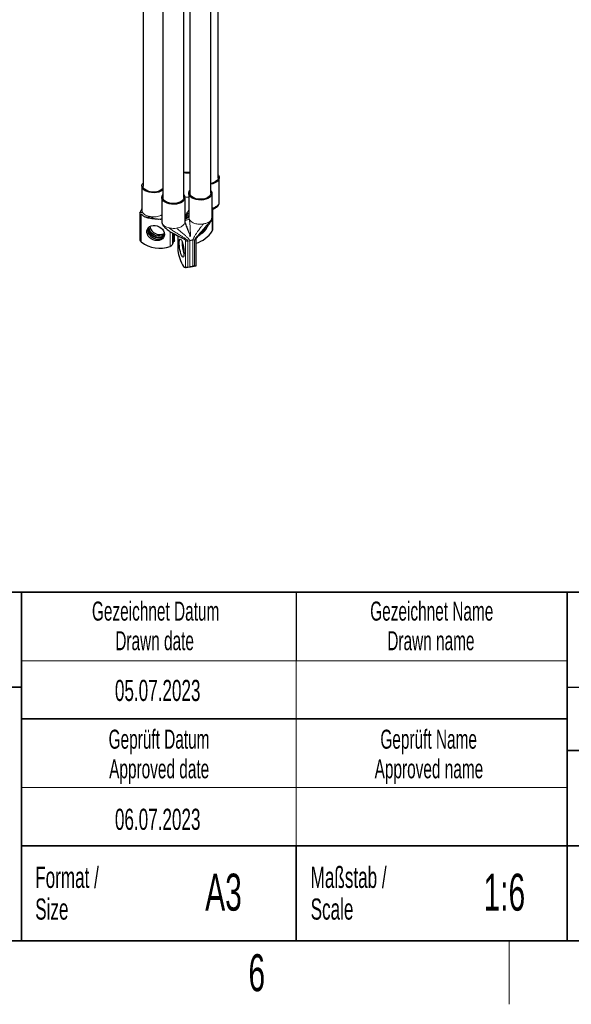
# Model space of a CAD drawing. Header units: millimetres. Extents: x 5 to 418, y 2 to 292.
# Tile 11 of 25: x 266 to 318, y 6 to 99. Entities that reach past the tile are written whole.
import ezdxf

# ---------------------------------------------------------------- set-up
doc = ezdxf.new("R2010")
doc.units = ezdxf.units.MM
doc.layers.add('SLD-0', color=7, linetype='Continuous')
doc.styles.add('SLDTEXTSTYLE0', font='TXT', dxfattribs={"width": 0.605})

msp = doc.modelspace()

# ---------------------------------------------------------------- linework, layer by layer
at = {"color": 7, "linetype": 'Continuous', "lineweight": 25}
for p, q in [((277.8344, 110.5275), (277.8344, 83.4246)), ((279.72, 109.439), (279.72, 82.3361)), ((281.6933, 82.3361), (281.6933, 108.2998)), ((282.2755, 107.9637), (282.2755, 82.7337)), ((284.2488, 82.7337), (284.2488, 106.8245)), ((284.9375, 84.2089), (284.9375, 106.427)), ((285.0509, 81.9226), (285.0509, 84.2089)), ((277.721, 83.4246), (277.721, 81.1383)), ((279.6067, 82.3361), (279.6067, 80.0498)), ((281.8067, 80.0498), (281.8067, 82.3361)), ((282.1621, 82.7337), (282.1621, 80.4474)), ((284.3621, 80.4474), (284.3621, 82.7337)), ((277.6216, 81.0616), (277.5476, 80.9203)), ((277.7241, 81.1381), (277.7213, 81.1247)), ((284.4345, 79.3204), (284.4345, 81.2242)), ((277.5282, 80.8156), (277.5282, 78.3525)), ((279.4478, 80.294), (279.5159, 80.2918)), ((279.6067, 80.2972), (279.5251, 80.2955)), ((281.9304, 80.7386), (281.9304, 80.3361)), ((278.3173, 79.3691), (278.3253, 79.4651)), ((279.6287, 79.9234), (279.6349, 79.9139)), ((279.8206, 79.5834), (279.8637, 79.5288)), ((279.9144, 79.4896), (279.8648, 79.5392)), ((279.8726, 79.5197), (279.9118, 79.4875)), ((280.6794, 78.0319), (280.6794, 78.9553)), ((280.7962, 78.2725), (280.7476, 78.1684)), ((280.7962, 78.2725), (280.8022, 78.2958)), ((280.8026, 78.2958), (280.8026, 78.887)), ((281.1113, 78.7227), (281.1113, 77.3504)), ((282.3121, 78.6511), (282.2754, 78.754)), ((282.8575, 75.874), (282.8575, 78.4216)), ((280.6244, 77.9046), (280.673, 78.0086)), ((280.673, 78.0086), (280.679, 78.032)), ((281.1122, 77.3505), (281.1178, 77.2939)), ((281.8648, 75.7195), (282.3268, 75.7914)), ((282.0821, 75.7601), (282.2624, 75.7881)), ((282.3218, 75.7906), (282.8625, 75.8747)), ((282.7194, 75.8592), (282.5392, 75.8312))]:
    msp.add_line(p, q, dxfattribs=at)
at = {"color": 7, "linetype": 'Continuous', "lineweight": 18}
for p, q in [((277.7213, 81.1247), (277.7722, 80.9469)), ((284.3798, 81.1987), (284.3798, 79.164)), ((277.7424, 80.6997), (277.6663, 80.7116)), ((277.6663, 78.1354), (277.6663, 80.7116)), ((277.7722, 80.9469), (277.7935, 80.9116)), ((279.5121, 80.6442), (279.5612, 80.6686)), ((279.6067, 80.6204), (279.5121, 80.6442)), ((279.5612, 80.6686), (279.6067, 80.7003)), ((282.1171, 80.5863), (281.9851, 80.6625)), ((281.9851, 80.3745), (281.9851, 80.6625)), ((282.1685, 80.5653), (282.1171, 80.5863)), ((282.1171, 80.5863), (282.1171, 80.4678)), ((282.1816, 80.4475), (282.1842, 80.321)), ((279.6088, 80.0499), (279.6287, 79.9234)), ((279.9384, 79.4656), (279.9144, 79.4896)), ((280.314, 79.4566), (280.3751, 79.4443)), ((281.8223, 80.0232), (281.8553, 79.8894)), ((284.0759, 80.0201), (284.118, 80.0485)), ((280.3956, 79.1253), (280.3956, 77.7108)), ((280.6244, 77.9046), (280.6244, 78.9858)), ((280.673, 78.9589), (280.673, 78.0086)), ((280.7476, 78.1684), (280.7476, 78.9175)), ((280.7962, 78.8906), (280.7962, 78.2725)), ((281.1178, 77.2939), (281.1178, 78.7193)), ((281.8533, 78.2945), (281.84, 78.3229)), ((281.8533, 78.2945), (281.8533, 75.7183)), ((282.2857, 78.7254), (282.3121, 78.6547)), ((282.7194, 78.3176), (282.5392, 78.2895)), ((282.5392, 75.8312), (282.5392, 78.2895)), ((282.7765, 78.3328), (282.7194, 78.3176)), ((282.7194, 78.3176), (282.7194, 75.8592)), ((282.0821, 78.2184), (282.0195, 78.215)), ((282.2624, 78.2465), (282.0821, 78.2184)), ((282.0821, 75.7601), (282.0821, 78.2184)), ((282.2624, 78.2465), (282.2624, 75.7881))]:
    msp.add_line(p, q, dxfattribs=at)
at = {"color": 7, "linetype": 'Continuous', "lineweight": 25, "flags": 128}
for points in [[(284.9375, 84.4897), (284.9778, 84.4365), (285.0373, 84.3083), (285.0494, 84.1757), (285.0134, 84.0446), (284.931, 83.9206), (284.8057, 83.8093), (284.6431, 83.7154), (284.4503, 83.6431), (284.2488, 83.5977)], [(284.9375, 84.2089), (284.9313, 84.1452), (284.8822, 84.0208), (284.7863, 83.9059), (284.6485, 83.8062), (284.4758, 83.7266), (284.2767, 83.6713), (284.2488, 83.6659)], [(279.72, 83.0587), (279.6749, 83.0243), (279.5121, 82.9306), (279.319, 82.8584), (279.1042, 82.811), (278.877, 82.7904), (278.6474, 82.7976), (278.4254, 82.8321), (278.2206, 82.8926), (278.0421, 82.9763), (277.8976, 83.0796), (277.7935, 83.1979), (277.7343, 83.3262), (277.7226, 83.4588), (277.7589, 83.5899), (277.8344, 83.7054)], [(279.72, 83.1899), (279.6565, 83.1216), (279.5187, 83.0219), (279.346, 82.9424), (279.1469, 82.887), (278.9315, 82.8586), (278.7106, 82.8586), (278.4952, 82.887), (278.2961, 82.9424), (278.1234, 83.0219), (277.9856, 83.1216), (277.8898, 83.2365), (277.8406, 83.3609), (277.8344, 83.4246)], [(284.2488, 83.0144), (284.2885, 82.9621), (284.3484, 82.8339), (284.3607, 82.7014), (284.3251, 82.5702), (284.243, 82.4462), (284.118, 82.3348), (283.9556, 82.2408), (283.763, 82.1683), (283.5484, 82.1205), (283.3213, 82.0996), (283.0916, 82.1063), (282.8694, 82.1405), (282.6644, 82.2006), (282.4855, 82.284), (282.3405, 82.3871), (282.2358, 82.5053), (282.1759, 82.6334), (282.1636, 82.766), (282.1992, 82.8971), (282.2755, 83.0144)], [(280.9929, 81.723), (280.7658, 81.702), (280.5362, 81.7088), (280.314, 81.7429), (280.1089, 81.803), (279.93, 81.8864), (279.785, 81.9895), (279.6803, 82.1077), (279.6205, 82.2358), (279.6081, 82.3684), (279.6437, 82.4996), (279.72, 82.6168)], [(281.6933, 82.3361), (281.6871, 82.2723), (281.638, 82.148), (281.5421, 82.0331), (281.4043, 81.9333), (281.2316, 81.8538), (281.0325, 81.7985), (280.8171, 81.7701), (280.5962, 81.7701), (280.3808, 81.7985), (280.1817, 81.8538), (280.009, 81.9333), (279.8712, 82.0331), (279.7754, 82.148), (279.7262, 82.2723), (279.72, 82.3361)], [(281.6933, 82.6168), (281.733, 82.5645), (281.7929, 82.4363), (281.8052, 82.3038), (281.7696, 82.1726), (281.6875, 82.0486), (281.5625, 81.9372), (281.4002, 81.8432), (281.2075, 81.7707), (280.9929, 81.723)], [(284.2488, 82.7337), (284.2426, 82.6699), (284.1934, 82.5456), (284.0976, 82.4306), (283.9598, 82.3309), (283.7871, 82.2514), (283.588, 82.1961), (283.3726, 82.1677), (283.1517, 82.1677), (282.9363, 82.1961), (282.7372, 82.2514), (282.5645, 82.3309), (282.4267, 82.4306), (282.3308, 82.5456), (282.2817, 82.6699), (282.2755, 82.7337)], [(279.8678, 78.8448), (279.8452, 78.6851), (279.7788, 78.5411), (279.672, 78.4204), (279.5307, 78.3296), (279.3624, 78.2737), (279.1763, 78.2555), (278.9823, 78.2761), (278.791, 78.3344), (278.6126, 78.4273), (278.4567, 78.5496), (278.3318, 78.6949), (278.2446, 78.8553), (278.1998, 79.0222), (278.1998, 79.1865), (278.2446, 79.3394), (278.3318, 79.4727), (278.4567, 79.5791), (278.6126, 79.653), (278.791, 79.6903), (278.9823, 79.6891), (279.1763, 79.6493), (279.3624, 79.5733), (279.5307, 79.4649), (279.672, 79.3302), (279.7788, 79.1763), (279.8452, 79.0115), (279.8678, 78.8448)], [(278.2882, 79.4166), (278.2725, 79.3422), (278.2725, 79.1779), (278.3173, 79.011), (278.4045, 78.8506), (278.5294, 78.7053), (278.6852, 78.583), (278.8637, 78.4901), (279.055, 78.4318), (279.249, 78.4112), (279.4351, 78.4294), (279.6034, 78.4853), (279.7447, 78.5761), (279.8464, 78.6892)], [(278.2885, 79.4169), (278.2728, 79.3429), (278.2728, 79.1786), (278.3177, 79.0118), (278.4049, 78.8514), (278.5297, 78.7061), (278.6856, 78.5837), (278.864, 78.4909), (279.0553, 78.4326), (279.2493, 78.412), (279.4354, 78.4301), (279.6037, 78.4861), (279.745, 78.5769), (279.8465, 78.6896)], [(279.8598, 78.7487), (279.8533, 78.7412), (279.7284, 78.6348), (279.5725, 78.5609), (279.3941, 78.5236), (279.2028, 78.5248), (279.0088, 78.5646), (278.8227, 78.6406), (278.6544, 78.749), (278.5131, 78.8837), (278.4063, 79.0376), (278.3399, 79.2023), (278.3173, 79.3691)], [(278.3439, 79.4859), (278.3455, 79.3343), (278.3903, 79.1675), (278.4775, 79.0071), (278.6024, 78.8618), (278.7583, 78.7394), (278.9367, 78.6466), (279.128, 78.5883), (279.322, 78.5677), (279.5081, 78.5858), (279.6764, 78.6418), (279.8177, 78.7326), (279.8638, 78.7763)], [(279.8677, 78.8399), (279.8011, 78.7905), (279.6452, 78.7166), (279.4668, 78.6793), (279.2755, 78.6805), (279.0815, 78.7203), (278.8954, 78.7963), (278.7271, 78.9047), (278.5858, 79.0394), (278.479, 79.1933), (278.4126, 79.358), (278.39, 79.5248)], [(279.8678, 78.8403), (279.8014, 78.7912), (279.6456, 78.7174), (279.4672, 78.68), (279.2758, 78.6813), (279.0819, 78.721), (278.8957, 78.7971), (278.7275, 78.9054), (278.5861, 79.0402), (278.4794, 79.1941), (278.4129, 79.3588), (278.3904, 79.5255)], [(281.7111, 77.075), (281.705, 76.9248), (281.6871, 76.8087), (281.6583, 76.7331), (281.6202, 76.7019), (281.5749, 76.7169), (281.5247, 76.7772), (281.4724, 76.8796), (281.4209, 77.0186), (281.3728, 77.1867), (281.3308, 77.3748), (281.2971, 77.5728), (281.2736, 77.7699), (281.2615, 77.9557), (281.2615, 78.12), (281.2736, 78.254), (281.2971, 78.3505), (281.3308, 78.4043), (281.3728, 78.4124), (281.4209, 78.3745), (281.4724, 78.2926), (281.5247, 78.1711), (281.5749, 78.0165), (281.6202, 77.8372), (281.6583, 77.6429), (281.6871, 77.4439), (281.705, 77.2512), (281.7111, 77.075)], [(281.1178, 77.2939), (281.202, 76.9573), (281.2928, 76.6487), (281.388, 76.375), (281.4855, 76.1427), (281.5831, 75.9572), (281.6783, 75.8227), (281.7691, 75.7425), (281.8533, 75.7183)]]:
    msp.add_lwpolyline(points, dxfattribs=at)
at = {"color": 7, "linetype": 'Continuous', "lineweight": 25}
for centre, radius, start, end in [((282.0655, 86.387), 1.6593, 257.039321, 277.270068), ((282.0659, 86.5328), 1.8705, 258.511867, 276.434456), ((279.4149, 79.7975), 0.9677, 192.528733, 297.420374), ((282.759, 79.9795), 1.2141, 295.38868, 339.570541), ((282.0512, 80.6649), 2.7705, 286.919258, 327.195313), ((279.4089, 80.3523), 2.8198, 231.830596, 290.482767), ((284.9393, 78.0954), 3.4089, 179.015517, 198.671119), ((284.9474, 78.0966), 3.4158, 179.09334, 198.593296)]:
    msp.add_arc(centre, radius, start, end, dxfattribs=at)
at = {"color": 7, "linetype": 'Continuous', "lineweight": 18}
for centre, radius, start, end in [((284.2097, 82.3709), 1.0366, 296.878763, 303.11586), ((278.8083, 82.2806), 1.7765, 258.979444, 263.33392), ((282.6028, 80.4695), 0.4442, 199.536125, 210.514768), ((280.0473, 80.0719), 0.4442, 199.536125, 210.514768)]:
    msp.add_arc(centre, radius, start, end, dxfattribs=at)
for points, knots in [([(281.7893, 82.4076), (281.8694, 82.3914), (281.9927, 82.3665), (282.1182, 82.3828), (282.1621, 82.3885)], [0, 0, 0, 0, 0.6501632, 1, 1, 1, 1]), ([(282.1621, 81.2058), (282.1606, 81.2019), (282.1346, 81.138), (282.1118, 81.0723), (282.0905, 81.0106)], [0, 0, 0, 0, 0.0612082, 1, 1, 1, 1]), ([(284.3621, 81.3378), (284.4025, 81.3464), (284.5186, 81.3713), (284.6152, 81.4167), (284.6783, 81.4463)], [0, 0, 0, 0, 0.3472372, 1, 1, 1, 1]), ([(284.776, 81.5027), (284.8257, 81.5396), (284.925, 81.6133), (285.0128, 81.7442), (285.0542, 81.8495), (285.047, 81.9092), (285.0454, 81.9225)], [0, 0, 0, 0, 0.30438052, 0.60876104, 0.91314157, 1, 1, 1, 1]), ([(284.8617, 81.4808), (284.8624, 81.4764), (284.8641, 81.4657), (284.8086, 81.489), (284.776, 81.5027)], [0, 0, 0, 0, 0.412085, 1, 1, 1, 1]), ([(277.547, 80.9158), (277.5515, 80.9221), (277.5624, 80.9376), (277.5857, 80.934), (277.6185, 80.9262), (277.6629, 80.9133), (277.7139, 80.901), (277.769, 80.9083), (277.7935, 80.9116)], [0, 0, 0, 0, 0.1074706, 0.2638871, 0.4374778, 0.6483808, 0.8430282, 1, 1, 1, 1]), ([(279.5251, 80.2955), (279.471, 80.2935), (279.3147, 80.2876), (279.0732, 80.3126), (278.813, 80.3717), (278.6675, 80.4712), (278.6021, 80.516)], [0, 0, 0, 0, 0.1927666, 0.5567756, 0.8005939, 1, 1, 1, 1]), ([(281.9334, 80.7599), (281.9225, 80.7583), (281.888, 80.7533), (281.8407, 80.7585), (281.8138, 80.7698), (281.8067, 80.7728)], [0, 0, 0, 0, 0.2537997, 0.8001568, 1, 1, 1, 1]), ([(282.1842, 80.321), (282.159, 80.3026), (282.1025, 80.2613), (281.9625, 80.2109), (281.8586, 80.1665), (281.8067, 80.1443)], [0, 0, 0, 0, 0.2872977, 0.6441259, 1, 1, 1, 1]), ([(281.9851, 80.6625), (281.9705, 80.6735), (281.9412, 80.6956), (281.9257, 80.7249), (281.9305, 80.7387), (281.9305, 80.7388)], [0, 0, 0, 0, 0.499244, 0.9984881, 1, 1, 1, 1]), ([(281.9851, 80.6625), (281.9868, 80.6723), (281.9906, 80.6947), (282.0184, 80.735), (282.073, 80.7927), (282.1284, 80.8325), (282.1621, 80.8567)], [0, 0, 0, 0, 0.1109579, 0.2538461, 0.5458562, 1, 1, 1, 1]), ([(282.1171, 80.5863), (282.118, 80.5925), (282.12, 80.6065), (282.1326, 80.6247), (282.1463, 80.6406), (282.158, 80.6483), (282.1621, 80.651)], [0, 0, 0, 0, 0.2190257, 0.4888032, 0.8171479, 1, 1, 1, 1]), ([(282.3121, 78.6547), (282.3124, 78.6981), (282.313, 78.8294), (282.3113, 79.0533), (282.3055, 79.3484), (282.2913, 79.6619), (282.2701, 79.9671), (282.2356, 80.1583), (282.2201, 80.244)], [0, 0, 0, 0, 0.0803006, 0.2428049, 0.4216485, 0.6380531, 0.8377886, 1, 1, 1, 1]), ([(284.118, 80.0485), (284.165, 80.0865), (284.2589, 80.1627), (284.3354, 80.2957), (284.3693, 80.3928), (284.3607, 80.4432), (284.36, 80.4473)], [0, 0, 0, 0, 0.32379561, 0.64759121, 0.97138682, 1, 1, 1, 1]), ([(279.8648, 79.5392), (279.8359, 79.5656), (279.7434, 79.6499), (279.6967, 79.7663), (279.6646, 79.8464)], [0, 0, 0, 0, 0.312371, 1, 1, 1, 1]), ([(282.0821, 78.2184), (282.0811, 78.225), (282.0789, 78.2396), (282.0651, 78.262), (282.0323, 78.3028), (281.9332, 78.3896), (281.7512, 78.5158), (281.4985, 78.6762), (281.2019, 78.8572), (280.8839, 79.0539), (280.5751, 79.2493), (280.3946, 79.3926), (280.314, 79.4566)], [0, 0, 0, 0, 0.0106273, 0.0237171, 0.0396487, 0.0886019, 0.2114313, 0.3496286, 0.5029996, 0.6893369, 0.8613121, 1, 1, 1, 1]), ([(280.9929, 79.4366), (281.1228, 79.4659), (281.3827, 79.5244), (281.659, 79.709), (281.8044, 79.8952), (281.7914, 80.0123), (281.7873, 80.0496)], [0, 0, 0, 0, 0.2883354, 0.5766707, 0.8650061, 1, 1, 1, 1]), ([(280.9929, 79.4366), (281.0697, 79.3753), (281.2421, 79.2375), (281.5351, 78.9975), (281.8039, 78.7668), (282.0172, 78.5689), (282.1533, 78.4287), (282.2294, 78.3316), (282.2584, 78.275), (282.2611, 78.2553), (282.2624, 78.2465)], [0, 0, 0, 0, 0.1794371, 0.4028563, 0.6342834, 0.7730204, 0.8880271, 0.9619321, 0.9830718, 1, 1, 1, 1]), ([(282.5392, 78.2895), (282.5404, 78.3003), (282.5431, 78.325), (282.5634, 78.3813), (282.6155, 78.4954), (282.7134, 78.6671), (282.8502, 78.8863), (283.0133, 79.1309), (283.1936, 79.3855), (283.3747, 79.6295), (283.4946, 79.7709), (283.5484, 79.8342)], [0, 0, 0, 0, 0.0198783, 0.045477, 0.0977911, 0.2236273, 0.3618562, 0.5133839, 0.6959659, 0.8637573, 1, 1, 1, 1]), ([(282.7194, 78.3176), (282.7202, 78.3244), (282.7221, 78.3396), (282.7335, 78.366), (282.7607, 78.4161), (282.8426, 78.5311), (282.9922, 78.7089), (283.1984, 78.9407), (283.4382, 79.2051), (283.6909, 79.4906), (283.9322, 79.7716), (284.0607, 79.963), (284.118, 80.0485)], [0, 0, 0, 0, 0.0106273, 0.0237171, 0.0396487, 0.0886019, 0.2114313, 0.3496286, 0.5029996, 0.6893369, 0.8613121, 1, 1, 1, 1]), ([(281.8533, 78.2945), (281.8526, 78.299), (281.8511, 78.3086), (281.8448, 78.3171), (281.8416, 78.3215)], [0, 0, 0, 0, 0.48139918, 1, 1, 1, 1]), ([(282.3809, 78.3059), (282.3793, 78.3028), (282.3706, 78.2863), (282.3297, 78.2624), (282.2848, 78.2518), (282.2624, 78.2465)], [0, 0, 0, 0, 0.1028677, 0.5514339, 1, 1, 1, 1]), ([(282.5392, 78.2895), (282.5151, 78.2876), (282.4671, 78.2838), (282.4109, 78.2926), (282.389, 78.3043), (282.3849, 78.3065)], [0, 0, 0, 0, 0.448566, 0.8971321, 1, 1, 1, 1])]:
    msp.add_open_spline(points, degree=3, knots=knots, dxfattribs=at)
at = {"color": 7, "linetype": 'Continuous', "lineweight": 25}
for points, knots in [([(277.622, 81.0587), (277.6285, 81.0686), (277.6486, 81.0993), (277.6839, 81.1302), (277.7084, 81.1539), (277.721, 81.1662)], [0, 0, 0, 0, 0.1861029, 0.5794234, 1, 1, 1, 1]), ([(277.685, 81.2037), (277.6754, 81.1808), (277.6604, 81.1451), (277.6556, 81.1067), (277.6538, 81.093)], [0, 0, 0, 0, 0.6406807, 1, 1, 1, 1]), ([(277.722, 81.2835), (277.7033, 81.2461), (277.6811, 81.2019), (277.6682, 81.1574), (277.6662, 81.1506)], [0, 0, 0, 0, 0.8476255, 1, 1, 1, 1]), ([(282.1621, 81.1129), (282.1538, 81.1031), (282.0932, 81.0315), (282.0173, 80.9313), (281.9541, 80.8238), (281.9338, 80.7728), (281.9315, 80.7495), (281.9304, 80.7388)], [0, 0, 0, 0, 0.0871524, 0.632454, 0.8428213, 0.9278891, 1, 1, 1, 1]), ([(284.3621, 81.1907), (284.3918, 81.2042), (284.5199, 81.2625), (284.6698, 81.3466), (284.7981, 81.4261), (284.846, 81.4577), (284.8622, 81.4708), (284.8682, 81.4757)], [0, 0, 0, 0, 0.1599655, 0.6919165, 0.8910355, 0.959907, 1, 1, 1, 1]), ([(284.6783, 81.4463), (284.6315, 81.3912), (284.5401, 81.2833), (284.4206, 81.2191), (284.3621, 81.1877)], [0, 0, 0, 0, 0.51127683, 1, 1, 1, 1]), ([(284.8682, 81.4757), (284.8911, 81.5015), (284.9422, 81.5591), (284.9951, 81.6565), (285.0272, 81.7469), (285.0409, 81.809), (285.049, 81.8659), (285.0501, 81.8954), (285.0507, 81.9099)], [0, 0, 0, 0, 0.251003, 0.5615063, 0.693986, 0.8061738, 0.9047292, 1, 1, 1, 1]), ([(277.5476, 80.9204), (277.5426, 80.9094), (277.5359, 80.8947), (277.53, 80.8571), (277.5283, 80.8335), (277.5282, 80.8202), (277.5282, 80.8139)], [0, 0, 0, 0, 0.6209579, 0.8353588, 0.9215064, 1, 1, 1, 1]), ([(277.538, 80.8909), (277.5395, 80.8989), (277.542, 80.9122), (277.5456, 80.9148), (277.547, 80.9158)], [0, 0, 0, 0, 0.6056227, 1, 1, 1, 1]), ([(278.4687, 80.5368), (278.4216, 80.5138), (278.3184, 80.4634), (278.2002, 80.4547), (278.0826, 80.47), (277.975, 80.5156), (277.8741, 80.5819), (277.7899, 80.6552), (277.7256, 80.7163), (277.6875, 80.748), (277.6711, 80.7423), (277.6668, 80.727), (277.6665, 80.7163), (277.6663, 80.7116)], [0, 0, 0, 0, 0.0779433, 0.1706137, 0.2775141, 0.4161855, 0.5599946, 0.7168453, 0.8519188, 0.9499296, 0.9837672, 0.9928135, 1, 1, 1, 1]), ([(278.1148, 80.4698), (278.1164, 80.4693), (278.1678, 80.455), (278.2925, 80.4317), (278.459, 80.4002), (278.5983, 80.3771), (278.7338, 80.3565), (278.8745, 80.337), (279.0562, 80.317), (279.2092, 80.3014), (279.2885, 80.299), (279.2961, 80.2988)], [0, 0, 0, 0, 0.0056185, 0.173869, 0.3206712, 0.4545803, 0.533185, 0.6338358, 0.7820884, 0.9790239, 1, 1, 1, 1]), ([(282.1621, 80.4936), (282.1617, 80.4953), (282.1605, 80.5011), (282.1292, 80.4756), (282.0583, 80.4257), (281.9444, 80.3466), (281.8517, 80.2798), (281.8067, 80.2474)], [0, 0, 0, 0, 0.0891316, 0.3123464, 0.5358141, 0.7742828, 1, 1, 1, 1]), ([(282.8571, 78.415), (282.8572, 78.4167), (282.8573, 78.4199), (282.8613, 78.4297), (282.8752, 78.4527), (282.9331, 78.5276), (283.0469, 78.653), (283.2346, 78.8477), (283.4701, 79.0894), (283.734, 79.3721), (283.9845, 79.6644), (284.1877, 79.9495), (284.3326, 80.2115), (284.3533, 80.3806), (284.3622, 80.4538)], [0, 0, 0, 0, 0.0052556, 0.0102434, 0.0202757, 0.0424814, 0.1165537, 0.2086678, 0.3502825, 0.5017684, 0.653527, 0.7949458, 0.9113096, 1, 1, 1, 1]), ([(279.6066, 80.0442), (279.6079, 80.0166), (279.6095, 79.9845), (279.6172, 79.9427), (279.6197, 79.931), (279.6216, 79.9231), (279.6229, 79.9184), (279.6241, 79.9143), (279.6247, 79.9126), (279.625, 79.9117)], [0, 0, 0, 0, 0.67784178, 0.7868184, 0.87157728, 0.90646425, 0.93800554, 0.96832582, 1, 1, 1, 1]), ([(279.625, 79.9117), (279.6259, 79.909), (279.6279, 79.9034), (279.6328, 79.8915), (279.6391, 79.8775), (279.6615, 79.8311), (279.6952, 79.768), (279.7302, 79.7149), (279.7466, 79.69)], [0, 0, 0, 0, 0.0370059, 0.0779728, 0.1287187, 0.1936311, 0.622489, 1, 1, 1, 1]), ([(279.9118, 79.4875), (280.0067, 79.405), (280.2098, 79.2284), (280.5586, 79.0199), (280.98, 78.7861), (281.3611, 78.5951), (281.6536, 78.4396), (281.7701, 78.372), (281.8199, 78.3404), (281.8349, 78.3275), (281.8418, 78.3215)], [0, 0, 0, 0, 0.1651103, 0.3531861, 0.5278365, 0.7938034, 0.9112556, 0.9611086, 0.9820953, 1, 1, 1, 1]), ([(281.817, 80.0177), (281.8155, 80.0236), (281.8134, 80.0321), (281.8108, 80.0424), (281.8093, 80.0488), (281.808, 80.0542), (281.8067, 80.0602), (281.8055, 80.0658), (281.8058, 80.0647), (281.8059, 80.0641)], [0, 0, 0, 0, 0.1979932, 0.2850051, 0.3680491, 0.4508518, 0.5370913, 0.7313741, 1, 1, 1, 1]), ([(281.8553, 79.8894), (281.8591, 79.8737), (281.8963, 79.7195), (282.0105, 79.4364), (282.144, 79.0842), (282.2404, 78.8472), (282.2785, 78.7448), (282.2857, 78.7254)], [0, 0, 0, 0, 0.0390955, 0.3838333, 0.7388729, 0.950662, 1, 1, 1, 1]), ([(284.3798, 79.164), (284.3965, 79.1909), (284.4276, 79.2409), (284.4309, 79.2954), (284.4325, 79.3206)], [0, 0, 0, 0, 0.5388853, 1, 1, 1, 1]), ([(277.5286, 78.3525), (277.5285, 78.3518), (277.5261, 78.3397), (277.536, 78.3032), (277.5622, 78.2444), (277.609, 78.1829), (277.6489, 78.1499), (277.6663, 78.1354)], [0, 0, 0, 0, 0.0106979, 0.1959207, 0.4462984, 0.7578653, 1, 1, 1, 1]), ([(280.3956, 77.7108), (280.4213, 77.7237), (280.4724, 77.7494), (280.5404, 77.8028), (280.5882, 77.8509), (280.6134, 77.8836), (280.6216, 77.8991), (280.6244, 77.9046)], [0, 0, 0, 0, 0.2864343, 0.570655, 0.757941, 0.9147587, 1, 1, 1, 1]), ([(280.6794, 78.0841), (280.6907, 78.0951), (280.7142, 78.1178), (280.7365, 78.1474), (280.7447, 78.1629), (280.7476, 78.1684)], [0, 0, 0, 0, 0.37443248, 0.77970579, 1, 1, 1, 1]), ([(281.8533, 75.7183), (281.863, 75.7195), (281.8823, 75.7218), (281.9394, 75.7336), (281.9998, 75.7458), (282.0468, 75.7544), (282.0729, 75.7586), (282.0821, 75.7601)], [0, 0, 0, 0, 0.2864343, 0.570655, 0.757941, 0.9147587, 1, 1, 1, 1]), ([(282.2624, 75.7881), (282.2789, 75.7906), (282.3118, 75.7954), (282.3555, 75.8), (282.3731, 75.8013), (282.3832, 75.802)], [0, 0, 0, 0, 0.3009748, 0.6007255, 1, 1, 1, 1]), ([(282.3306, 75.7924), (282.335, 75.793), (282.3498, 75.7949), (282.3969, 75.8049), (282.4567, 75.8169), (282.5039, 75.8256), (282.53, 75.8297), (282.5392, 75.8312)], [0, 0, 0, 0, 0.1447123, 0.4853823, 0.7098654, 0.8978288, 1, 1, 1, 1]), ([(282.7194, 75.8592), (282.7359, 75.8617), (282.7689, 75.8665), (282.8123, 75.8711), (282.8457, 75.8736), (282.8602, 75.8741), (282.8569, 75.8739), (282.8566, 75.8739)], [0, 0, 0, 0, 0.1933953, 0.3860041, 0.6463661, 0.9703572, 1, 1, 1, 1])]:
    msp.add_open_spline(points, degree=3, knots=knots, dxfattribs=at)
at = {"color": 7, "linetype": 'Continuous', "lineweight": 18}
for points in [[(277.6663, 80.7116), (277.6482, 80.7154), (277.6121, 80.7231), (277.5691, 80.7459), (277.5382, 80.7746), (277.5319, 80.7965), (277.5288, 80.8075)], [(277.7935, 80.9116), (277.8271, 80.8692), (277.8943, 80.7843), (278.0532, 80.6774), (278.2443, 80.5899), (278.3939, 80.5545), (278.4687, 80.5368)], [(278.6021, 80.516), (278.6821, 80.5096), (278.8423, 80.4969), (279.0837, 80.5171), (279.3141, 80.5634), (279.4461, 80.6173), (279.5121, 80.6442)], [(282.2201, 80.244), (282.2788, 80.1711), (282.3963, 80.0254), (282.7326, 79.8753), (283.1357, 79.7973), (283.4108, 79.8219), (283.5484, 79.8342)], [(279.6646, 79.8464), (279.6953, 79.8032), (279.7567, 79.7168), (279.9083, 79.6065), (280.0934, 79.5148), (280.2404, 79.476), (280.314, 79.4566)], [(280.3751, 79.4443), (280.4776, 79.4302), (280.6826, 79.4021), (280.8895, 79.4251), (280.9929, 79.4366)], [(283.5484, 79.8342), (283.6478, 79.8543), (283.8467, 79.8944), (283.9995, 79.9782), (284.0759, 80.0201)], [(282.0195, 78.215), (282.0005, 78.2169), (281.9625, 78.2205), (281.9128, 78.2383), (281.8733, 78.2631), (281.86, 78.284), (281.8533, 78.2945)], [(282.8573, 78.4168), (282.8547, 78.4058), (282.8495, 78.3839), (282.8208, 78.3541), (282.7913, 78.3399), (282.7765, 78.3328)]]:
    msp.add_open_spline(points, degree=3, dxfattribs=at)
at = {"layer": 'SLD-0', "lineweight": 35}
for p, q in [((225.6167, 45), (266.3305, 45)), ((266.3305, 12), (266.3305, 45)), ((266.3305, 45), (266.3305, 12)), ((318, 45), (266.3305, 45)), ((318, 45), (318, 12)), ((318, 45), (318, 40.1053)), ((318, 45), (408, 45)), ((318, 45), (318, 12)), ((225.6167, 36), (266.3305, 36)), ((266.3305, 33), (318, 33)), ((408, 30), (318, 30)), ((266.3305, 21), (318, 21)), ((292.3305, 21), (292.3305, 12)), ((318, 21), (390, 21)), ((26, 12), (408, 12)), ((225.6167, 12), (266.3305, 12)), ((266.3305, 12), (318, 12)), ((408, 12), (318, 12))]:
    msp.add_line(p, q, dxfattribs=at)
at = {"layer": 'SLD-0'}
for p, q in [((292.3305, 45), (292.3305, 38.5)), ((318, 36), (408, 36))]:
    msp.add_line(p, q, dxfattribs=at)
at = {"layer": 'SLD-0', "lineweight": 18}
for p, q in [((266.3305, 38.5), (318, 38.5)), ((292.3305, 38.5), (292.3305, 33)), ((292.3305, 33), (292.3305, 26.5)), ((266.3305, 26.5), (318, 26.5)), ((292.3305, 26.5), (292.3305, 21)), ((312.5, 6), (312.5, 12))]:
    msp.add_line(p, q, dxfattribs=at)

# ---------------------------------------------------------------- texts
at = {"layer": 'SLD-0', "style": 'SLDTEXTSTYLE0'}
for s, insert, char_height, attachment_point in [('Gezeichnet Datum', (279.0254, 44.1039), 1.8, 2), ('Gezeichnet Name', (305.1708, 44.1039), 1.8, 2), ('Drawn date', (278.9303, 41.3039), 1.8, 2), ('Drawn name', (305.0871, 41.3039), 1.8, 2), ('05.07.2023', (279.2203, 36.699), 2, 2), ('Geprüft Datum', (279.3494, 31.9851), 1.8, 2), ('Geprüft Name', (304.8762, 31.9851), 1.8, 2), ('Approved date', (279.362, 29.1851), 1.8, 2), ('Approved name', (304.9003, 29.1851), 1.8, 2), ('06.07.2023', (279.2203, 24.5049), 2, 2), ('Format /', (267.6251, 19.0116), 2, 1), ('Maßstab /', (293.7029, 19.0116), 2, 1), ('A3', (285.4515, 18.3609), 3.5, 2), ('1:6', (312.047, 18.3609), 3.5, 2), ('Size', (267.6251, 16.0116), 2, 1), ('Scale', (293.7029, 16.0116), 2, 1), ('6', (288.6027, 10.743), 3.5, 2)]:
    msp.add_mtext(s, dxfattribs=dict(at, insert=insert, char_height=char_height, attachment_point=attachment_point))

doc.saveas('drawing.dxf')
